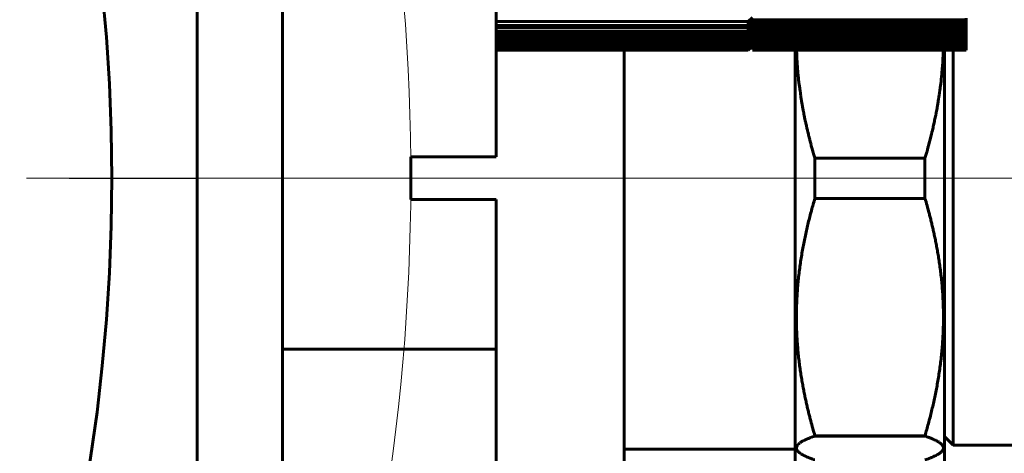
# Model space of a CAD drawing. Header units: millimetres. Extents: x 0 to 297, y 0 to 420.
# Tile 7 of 32: x 117.39 to 128.91, y 133.2 to 138.29. Entities that reach past the tile are written whole.
import ezdxf

# ---------------------------------------------------------------- set-up
doc = ezdxf.new("R2010")
doc.units = ezdxf.units.MM
for name, pattern in [('K5LT_AXLED', [12, 7.5, -1.5, 1.5, -1.5]), ('K5LT_BASIC', [0]), ('K5LT_THIN', [0])]:
    doc.linetypes.add(name, pattern=pattern)
doc.layers.add('Системный слой', color=7, linetype='Continuous')
doc.layers.add('Системный слой (1)', color=7, linetype='Continuous', true_color=0x6c6c6c)
doc.styles.add('KDIMTEXTSTYLE', font='txt', dxfattribs={"width": 0.96, "oblique": 15, "height": 5})
doc.styles.add('KTEXTSTYLE', font='txt', dxfattribs={"width": 0.96, "height": 5})
doc.dimstyles.new('KDIMSTYLE (0.50)', dxfattribs={"dimtxt": 5, "dimasz": 1, "dimexe": 2, "dimexo": 0, "dimgap": 1, "dimtad": 1, "dimlfac": 2, "dimtxsty": 'KDIMTEXTSTYLE', "dimsah": 1, "dimcen": 0, "dimdle": 1, "dimadec": 0, "dimazin": 0, "dimtfac": 0.667, "dimtmove": 0, "dimatfit": 3, "dimfxl": 1, "dimtvp": 1, "dimtolj": 1, "dimtzin": 0, "dimarcsym": 0})

# ---------------------------------------------------------------- blocks, each defined once
blk = doc.blocks.new('U110')
at = {"layer": 'Системный слой (1)', "color": 143, "linetype": 'K5LT_BASIC', "lineweight": 60, "true_color": 0x33acca}
for p, q in [((126.579, 133.36), (126.573, 133.357)), ((126.582, 133.362), (126.579, 133.36)), ((126.584, 133.362), (126.582, 133.362)), ((126.585, 133.363), (126.584, 133.362)), ((126.589, 133.365), (126.585, 133.363)), ((126.585, 133.363), (126.585, 133.363)), ((126.595, 133.368), (126.589, 133.365)), ((126.599, 133.369), (126.595, 133.368)), ((126.6, 133.37), (126.599, 133.369)), ((126.601, 133.37), (126.6, 133.37)), ((126.605, 133.372), (126.601, 133.37)), ((126.601, 133.37), (126.601, 133.37)), ((126.612, 133.375), (126.605, 133.372)), ((126.616, 133.376), (126.612, 133.375)), ((126.617, 133.377), (126.616, 133.376)), ((126.618, 133.378), (126.617, 133.377)), ((126.619, 133.378), (126.618, 133.378)), ((126.623, 133.379), (126.619, 133.378)), ((126.63, 133.382), (126.623, 133.379)), ((126.634, 133.384), (126.63, 133.382)), ((126.635, 133.384), (126.634, 133.384)), ((126.636, 133.385), (126.635, 133.384)), ((126.637, 133.385), (126.636, 133.385)), ((126.646, 133.388), (126.637, 133.385)), ((126.651, 133.39), (126.646, 133.388)), ((126.654, 133.391), (126.651, 133.39)), ((126.655, 133.392), (126.654, 133.391)), ((126.656, 133.392), (126.655, 133.392)), ((126.696, 133.407), (126.656, 133.392)), ((126.481, 133.277), (126.48, 133.275)), ((126.48, 133.275), (126.48, 133.274)), ((126.48, 133.274), (126.48, 133.274)), ((126.48, 133.274), (126.48, 133.273)), ((126.48, 133.273), (126.48, 133.272)), ((126.48, 133.272), (126.48, 133.269)), ((126.48, 133.269), (126.48, 133.267)), ((126.48, 133.267), (126.48, 133.267)), ((126.48, 133.267), (126.48, 133.266)), ((126.48, 133.266), (126.48, 133.266)), ((126.48, 133.266), (126.48, 133.266)), ((126.48, 133.266), (126.48, 133.266)), ((126.48, 133.266), (126.48, 133.265)), ((126.48, 133.265), (126.48, 133.264)), ((126.48, 133.264), (126.48, 133.262)), ((126.48, 133.262), (126.481, 133.259)), ((126.482, 133.28), (126.481, 133.277)), ((126.481, 133.259), (126.481, 133.258)), ((126.481, 133.258), (126.481, 133.257)), ((126.481, 133.257), (126.481, 133.257)), ((126.481, 133.257), (126.481, 133.256)), ((126.481, 133.256), (126.481, 133.255)), ((126.481, 133.255), (126.483, 133.251)), ((126.483, 133.282), (126.482, 133.282)), ((126.482, 133.282), (126.482, 133.28)), ((126.487, 133.292), (126.483, 133.283)), ((126.483, 133.283), (126.483, 133.283)), ((126.483, 133.283), (126.483, 133.282)), ((126.483, 133.251), (126.483, 133.249)), ((126.483, 133.249), (126.483, 133.249)), ((126.483, 133.249), (126.484, 133.249)), ((126.484, 133.249), (126.484, 133.248)), ((126.484, 133.248), (126.485, 133.246)), ((126.485, 133.246), (126.486, 133.243)), ((126.486, 133.243), (126.488, 133.241)), ((126.488, 133.294), (126.487, 133.292)), ((126.49, 133.297), (126.488, 133.294)), ((126.491, 133.298), (126.49, 133.297)), ((126.492, 133.299), (126.491, 133.298)), ((126.494, 133.302), (126.492, 133.3)), ((126.492, 133.3), (126.492, 133.3)), ((126.492, 133.3), (126.492, 133.299)), ((126.497, 133.305), (126.494, 133.302)), ((126.498, 133.307), (126.497, 133.305)), ((126.499, 133.307), (126.498, 133.307)), ((126.5, 133.308), (126.499, 133.308)), ((126.499, 133.308), (126.499, 133.307)), ((126.502, 133.31), (126.5, 133.308)), ((126.505, 133.313), (126.502, 133.31)), ((126.507, 133.315), (126.505, 133.313)), ((126.508, 133.316), (126.507, 133.316)), ((126.507, 133.316), (126.507, 133.315)), ((126.511, 133.318), (126.508, 133.316)), ((126.508, 133.316), (126.508, 133.316)), ((126.514, 133.321), (126.511, 133.318)), ((126.516, 133.323), (126.514, 133.321)), ((126.517, 133.324), (126.516, 133.323)), ((126.518, 133.324), (126.517, 133.324)), ((126.521, 133.326), (126.518, 133.324)), ((126.518, 133.324), (126.518, 133.324)), ((126.525, 133.329), (126.521, 133.326)), ((126.527, 133.331), (126.525, 133.329)), ((126.528, 133.332), (126.527, 133.331)), ((126.529, 133.332), (126.528, 133.332)), ((126.532, 133.334), (126.529, 133.332)), ((126.529, 133.332), (126.529, 133.332)), ((126.537, 133.337), (126.532, 133.334)), ((126.539, 133.339), (126.537, 133.337)), ((126.541, 133.339), (126.539, 133.339)), ((126.545, 133.342), (126.541, 133.34)), ((126.541, 133.34), (126.541, 133.34)), ((126.541, 133.34), (126.541, 133.339)), ((126.55, 133.345), (126.545, 133.342)), ((126.553, 133.346), (126.55, 133.345)), ((126.554, 133.347), (126.553, 133.346)), ((126.555, 133.348), (126.554, 133.347)), ((126.559, 133.35), (126.555, 133.348)), ((126.555, 133.348), (126.555, 133.348)), ((126.564, 133.353), (126.559, 133.35)), ((126.567, 133.354), (126.564, 133.353)), ((126.568, 133.355), (126.567, 133.354)), ((126.569, 133.355), (126.568, 133.355)), ((126.573, 133.357), (126.569, 133.355)), ((126.569, 133.355), (126.569, 133.355)), ((126.488, 133.241), (126.488, 133.241)), ((126.488, 133.241), (126.488, 133.24)), ((126.488, 133.24), (126.488, 133.24)), ((126.488, 133.24), (126.489, 133.238)), ((126.489, 133.238), (126.492, 133.235)), ((126.492, 133.235), (126.493, 133.233)), ((126.493, 133.233), (126.493, 133.233)), ((126.493, 133.233), (126.494, 133.232)), ((126.494, 133.232), (126.494, 133.232)), ((126.494, 133.232), (126.496, 133.23)), ((126.496, 133.23), (126.498, 133.227)), ((126.498, 133.227), (126.5, 133.225)), ((126.5, 133.225), (126.5, 133.225)), ((126.5, 133.225), (126.501, 133.224)), ((126.501, 133.224), (126.502, 133.224)), ((126.502, 133.224), (126.503, 133.222)), ((126.503, 133.222), (126.506, 133.219)), ((126.506, 133.219), (126.508, 133.217)), ((126.508, 133.217), (126.509, 133.217)), ((126.509, 133.217), (126.509, 133.216)), ((126.509, 133.216), (126.51, 133.216)), ((126.51, 133.216), (126.512, 133.214)), ((126.512, 133.214), (126.515, 133.211)), ((126.515, 133.211), (126.518, 133.209)), ((126.518, 133.209), (126.518, 133.209)), ((126.518, 133.209), (126.519, 133.209)), ((126.519, 133.209), (126.52, 133.208)), ((126.52, 133.208), (126.522, 133.207)), ((126.522, 133.207), (126.526, 133.204)), ((126.526, 133.204), (126.528, 133.202)), ((126.528, 133.202), (126.528, 133.202)), ((126.528, 133.202), (126.529, 133.202)), ((126.529, 133.202), (126.53, 133.201)), ((126.53, 133.201), (126.532, 133.199)), ((126.532, 133.199), (126.536, 133.197)), ((126.536, 133.197), (126.539, 133.195)), ((126.539, 133.195), (126.539, 133.195)), ((126.539, 133.195), (126.54, 133.194)), ((126.54, 133.194), (126.541, 133.194)), ((126.541, 133.194), (126.543, 133.192)), ((126.543, 133.192), (126.548, 133.19)), ((126.548, 133.19), (126.55, 133.188)), ((126.55, 133.188), (126.551, 133.188)), ((126.551, 133.188), (126.551, 133.188)), ((126.551, 133.188), (126.553, 133.187)), ((126.553, 133.187), (126.555, 133.186)), ((126.555, 133.186), (126.56, 133.183)), ((126.56, 133.183), (126.562, 133.182)), ((126.562, 133.182), (126.563, 133.182)), ((126.563, 133.182), (126.563, 133.181)), ((126.563, 133.181), (126.565, 133.181)), ((126.565, 133.181), (126.567, 133.179)), ((126.567, 133.179), (126.572, 133.177)), ((126.572, 133.177), (126.574, 133.176)), ((126.574, 133.176), (126.575, 133.176)), ((126.575, 133.176), (126.575, 133.175)), ((126.575, 133.175), (126.577, 133.175)), ((126.577, 133.175), (126.579, 133.173)), ((126.579, 133.173), (126.584, 133.171)), ((126.584, 133.171), (126.586, 133.17)), ((126.586, 133.17), (126.587, 133.17)), ((126.587, 133.17), (126.587, 133.169)), ((126.587, 133.169), (126.589, 133.169)), ((126.589, 133.169), (126.591, 133.168)), ((126.591, 133.168), (126.596, 133.165)), ((126.596, 133.165), (126.598, 133.164)), ((126.598, 133.164), (126.599, 133.164)), ((126.599, 133.164), (126.599, 133.164)), ((126.599, 133.164), (126.601, 133.163)), ((126.601, 133.163), (126.603, 133.162)), ((126.603, 133.162), (126.609, 133.16)), ((126.609, 133.16), (126.611, 133.159)), ((126.611, 133.159), (126.611, 133.159)), ((126.611, 133.159), (126.612, 133.159)), ((126.612, 133.159), (126.613, 133.158)), ((126.613, 133.158), (126.616, 133.157)), ((126.616, 133.157), (126.621, 133.155)), ((126.621, 133.155), (126.623, 133.154)), ((126.623, 133.154), (126.623, 133.154)), ((126.623, 133.154), (126.624, 133.154)), ((126.624, 133.154), (126.625, 133.153)), ((126.625, 133.153), (126.628, 133.152)), ((126.628, 133.152), (126.633, 133.15)), ((126.633, 133.15), (126.635, 133.149)), ((126.635, 133.149), (126.636, 133.149)), ((126.636, 133.149), (126.636, 133.149)), ((126.636, 133.149), (126.638, 133.148)), ((126.638, 133.148), (126.64, 133.147)), ((126.64, 133.147), (126.646, 133.145)), ((126.646, 133.145), (126.648, 133.144)), ((126.648, 133.144), (126.648, 133.144)), ((126.648, 133.144), (126.649, 133.144)), ((126.649, 133.144), (126.651, 133.143)), ((126.651, 133.143), (126.654, 133.142)), ((126.654, 133.142), (126.662, 133.139)), ((126.662, 133.139), (126.672, 133.135)), ((126.672, 133.135), (126.673, 133.135)), ((126.673, 133.135), (126.674, 133.135)), ((126.674, 133.135), (126.676, 133.134)), ((126.676, 133.134), (126.681, 133.132)), ((126.681, 133.132), (126.691, 133.129)), ((126.691, 133.129), (126.696, 133.127))]:
    blk.add_line(p, q, dxfattribs=at)
blk = doc.blocks.new('U112')
at = {"layer": 'Системный слой (1)', "color": 143, "linetype": 'K5LT_BASIC', "lineweight": 60, "true_color": 0x33acca}
for p, q in [((127.99, 133.405), (127.984, 133.407)), ((128, 133.401), (127.99, 133.405)), ((128.005, 133.4), (128, 133.401)), ((128.007, 133.399), (128.005, 133.4)), ((128.008, 133.398), (128.007, 133.399)), ((128.009, 133.398), (128.008, 133.398)), ((128.019, 133.395), (128.009, 133.398)), ((128.026, 133.392), (128.019, 133.395)), ((128.03, 133.39), (128.026, 133.392)), ((128.032, 133.39), (128.03, 133.39)), ((128.033, 133.389), (128.032, 133.39)), ((128.035, 133.389), (128.033, 133.389)), ((128.033, 133.389), (128.033, 133.389)), ((128.04, 133.386), (128.035, 133.389)), ((128.043, 133.385), (128.04, 133.386)), ((128.044, 133.385), (128.043, 133.385)), ((128.045, 133.385), (128.044, 133.385)), ((128.047, 133.384), (128.045, 133.385)), ((128.045, 133.385), (128.045, 133.385)), ((128.053, 133.382), (128.047, 133.384)), ((128.055, 133.381), (128.053, 133.382)), ((128.057, 133.38), (128.055, 133.381)), ((128.058, 133.38), (128.057, 133.38)), ((128.057, 133.38), (128.057, 133.38)), ((128.06, 133.379), (128.058, 133.38)), ((128.065, 133.377), (128.06, 133.379)), ((128.068, 133.375), (128.065, 133.377)), ((128.069, 133.375), (128.068, 133.375)), ((128.07, 133.374), (128.069, 133.375)), ((128.069, 133.375), (128.069, 133.375)), ((128.072, 133.373), (128.07, 133.374)), ((128.077, 133.371), (128.072, 133.373)), ((128.08, 133.37), (128.077, 133.371)), ((128.081, 133.37), (128.08, 133.37)), ((128.082, 133.369), (128.081, 133.37)), ((128.084, 133.368), (128.082, 133.369)), ((128.082, 133.369), (128.082, 133.369)), ((128.09, 133.366), (128.084, 133.368)), ((128.092, 133.365), (128.09, 133.366)), ((128.093, 133.364), (128.092, 133.365)), ((128.094, 133.364), (128.093, 133.364)), ((128.097, 133.362), (128.094, 133.364)), ((128.094, 133.364), (128.094, 133.364)), ((128.102, 133.36), (128.097, 133.362)), ((128.104, 133.359), (128.102, 133.36)), ((128.105, 133.358), (128.104, 133.359)), ((128.106, 133.358), (128.105, 133.358)), ((128.109, 133.357), (128.106, 133.358)), ((128.106, 133.358), (128.106, 133.358)), ((128.114, 133.354), (128.109, 133.357)), ((128.116, 133.353), (128.114, 133.354)), ((128.117, 133.352), (128.116, 133.353)), ((128.118, 133.352), (128.117, 133.352)), ((128.121, 133.35), (128.118, 133.352)), ((128.118, 133.352), (128.118, 133.352)), ((128.126, 133.348), (128.121, 133.35)), ((128.128, 133.346), (128.126, 133.348)), ((128.129, 133.346), (128.128, 133.346)), ((128.13, 133.345), (128.129, 133.346)), ((128.133, 133.344), (128.13, 133.345)), ((128.13, 133.345), (128.13, 133.345)), ((128.137, 133.341), (128.133, 133.344)), ((128.14, 133.34), (128.137, 133.341)), ((128.141, 133.339), (128.14, 133.34)), ((128.142, 133.339), (128.141, 133.339)), ((128.141, 133.339), (128.141, 133.339)), ((128.144, 133.337), (128.142, 133.339)), ((128.149, 133.334), (128.144, 133.337)), ((128.151, 133.333), (128.149, 133.334)), ((128.152, 133.332), (128.151, 133.333)), ((128.153, 133.331), (128.152, 133.332)), ((128.152, 133.332), (128.152, 133.332)), ((128.155, 133.33), (128.153, 133.331)), ((128.159, 133.327), (128.155, 133.33)), ((128.161, 133.325), (128.159, 133.327)), ((128.162, 133.325), (128.161, 133.325)), ((128.163, 133.324), (128.162, 133.325)), ((128.165, 133.322), (128.163, 133.324)), ((128.163, 133.324), (128.163, 133.324)), ((128.169, 133.319), (128.165, 133.322)), ((128.171, 133.318), (128.169, 133.319)), ((128.172, 133.317), (128.171, 133.318)), ((128.172, 133.316), (128.172, 133.317)), ((128.172, 133.317), (128.172, 133.317)), ((128.174, 133.315), (128.172, 133.316)), ((128.178, 133.311), (128.174, 133.315)), ((128.179, 133.31), (128.178, 133.311)), ((128.18, 133.309), (128.179, 133.31)), ((128.182, 133.307), (128.18, 133.309)), ((128.18, 133.309), (128.18, 133.309)), ((128.18, 133.309), (128.18, 133.309)), ((128.185, 133.304), (128.182, 133.307)), ((128.186, 133.302), (128.185, 133.304)), ((128.187, 133.301), (128.186, 133.302)), ((128.188, 133.301), (128.187, 133.301)), ((128.187, 133.301), (128.187, 133.301)), ((128.188, 133.3), (128.188, 133.301)), ((128.191, 133.296), (128.188, 133.3)), ((128.192, 133.294), (128.191, 133.296)), ((128.193, 133.293), (128.192, 133.294)), ((128.193, 133.292), (128.193, 133.293)), ((128.193, 133.293), (128.193, 133.293)), ((128.193, 133.293), (128.193, 133.293)), ((128.193, 133.293), (128.193, 133.293)), ((128.194, 133.292), (128.193, 133.292)), ((128.193, 133.292), (128.193, 133.292)), ((128.193, 133.292), (128.193, 133.292)), ((128.193, 133.292), (128.193, 133.292)), ((128.193, 133.292), (128.193, 133.292)), ((128.195, 133.29), (128.194, 133.292)), ((128.194, 133.242), (128.194, 133.243)), ((128.194, 133.243), (128.195, 133.243)), ((128.196, 133.287), (128.195, 133.29)), ((128.195, 133.245), (128.197, 133.248)), ((128.195, 133.243), (128.195, 133.245)), ((128.197, 133.286), (128.196, 133.287)), ((128.197, 133.285), (128.197, 133.286)), ((128.197, 133.284), (128.197, 133.285)), ((128.198, 133.282), (128.197, 133.284)), ((128.197, 133.284), (128.197, 133.284)), ((128.197, 133.248), (128.198, 133.251)), ((128.199, 133.279), (128.198, 133.282)), ((128.198, 133.252), (128.199, 133.253)), ((128.198, 133.251), (128.198, 133.252)), ((128.198, 133.251), (128.198, 133.251)), ((128.198, 133.251), (128.198, 133.251)), ((128.2, 133.277), (128.199, 133.279)), ((128.199, 133.253), (128.2, 133.257)), ((128.2, 133.276), (128.2, 133.277)), ((128.2, 133.275), (128.2, 133.276)), ((128.2, 133.276), (128.2, 133.276)), ((128.2, 133.276), (128.2, 133.276)), ((128.201, 133.271), (128.2, 133.275)), ((128.2, 133.26), (128.201, 133.262)), ((128.2, 133.259), (128.2, 133.26)), ((128.2, 133.26), (128.2, 133.26)), ((128.2, 133.257), (128.2, 133.259)), ((128.2, 133.259), (128.2, 133.259)), ((128.201, 133.269), (128.201, 133.271)), ((128.201, 133.268), (128.201, 133.269)), ((128.201, 133.267), (128.201, 133.268)), ((128.201, 133.268), (128.201, 133.268)), ((128.201, 133.268), (128.201, 133.268)), ((128.201, 133.265), (128.201, 133.267)), ((128.201, 133.267), (128.201, 133.267)), ((128.201, 133.267), (128.201, 133.267)), ((128.201, 133.267), (128.201, 133.267)), ((128.201, 133.262), (128.201, 133.265)), ((127.984, 133.127), (128.025, 133.141)), ((128.025, 133.141), (128.026, 133.142)), ((128.026, 133.142), (128.027, 133.142)), ((128.027, 133.142), (128.03, 133.143)), ((128.03, 133.143), (128.035, 133.145)), ((128.035, 133.145), (128.044, 133.148)), ((128.044, 133.148), (128.044, 133.149)), ((128.044, 133.149), (128.045, 133.149)), ((128.045, 133.149), (128.047, 133.15)), ((128.047, 133.15), (128.051, 133.151)), ((128.051, 133.151), (128.058, 133.154)), ((128.058, 133.154), (128.062, 133.156)), ((128.062, 133.156), (128.063, 133.156)), ((128.063, 133.156), (128.065, 133.157)), ((128.063, 133.156), (128.063, 133.156)), ((128.065, 133.157), (128.069, 133.158)), ((128.069, 133.158), (128.075, 133.161)), ((128.075, 133.161), (128.079, 133.163)), ((128.079, 133.163), (128.08, 133.163)), ((128.08, 133.163), (128.081, 133.164)), ((128.081, 133.164), (128.082, 133.164)), ((128.082, 133.164), (128.085, 133.166)), ((128.085, 133.166), (128.092, 133.169)), ((128.092, 133.169), (128.096, 133.171)), ((128.096, 133.171), (128.096, 133.171)), ((128.096, 133.171), (128.097, 133.171)), ((128.097, 133.171), (128.098, 133.172)), ((128.098, 133.172), (128.102, 133.173)), ((128.102, 133.173), (128.107, 133.176)), ((128.107, 133.176), (128.111, 133.178)), ((128.111, 133.178), (128.112, 133.178)), ((128.112, 133.178), (128.112, 133.179)), ((128.112, 133.179), (128.114, 133.179)), ((128.114, 133.179), (128.117, 133.181)), ((128.117, 133.181), (128.122, 133.184)), ((128.122, 133.184), (128.126, 133.186)), ((128.126, 133.186), (128.126, 133.186)), ((128.126, 133.186), (128.127, 133.186)), ((128.127, 133.186), (128.128, 133.187)), ((128.128, 133.187), (128.131, 133.189)), ((128.131, 133.189), (128.136, 133.192)), ((128.136, 133.192), (128.139, 133.194)), ((128.139, 133.194), (128.14, 133.194)), ((128.14, 133.194), (128.141, 133.195)), ((128.14, 133.194), (128.14, 133.194)), ((128.141, 133.195), (128.144, 133.196)), ((128.144, 133.196), (128.148, 133.199)), ((128.148, 133.199), (128.152, 133.201)), ((128.152, 133.202), (128.153, 133.203)), ((128.152, 133.201), (128.152, 133.202)), ((128.152, 133.202), (128.152, 133.202)), ((128.153, 133.203), (128.156, 133.204)), ((128.156, 133.204), (128.16, 133.207)), ((128.16, 133.207), (128.163, 133.209)), ((128.163, 133.21), (128.164, 133.211)), ((128.163, 133.209), (128.163, 133.21)), ((128.163, 133.209), (128.163, 133.209)), ((128.164, 133.211), (128.166, 133.212)), ((128.166, 133.212), (128.17, 133.215)), ((128.17, 133.215), (128.173, 133.217)), ((128.173, 133.218), (128.174, 133.219)), ((128.173, 133.217), (128.173, 133.218)), ((128.173, 133.218), (128.173, 133.218)), ((128.174, 133.219), (128.176, 133.22)), ((128.176, 133.22), (128.179, 133.223)), ((128.179, 133.223), (128.181, 133.225)), ((128.181, 133.225), (128.181, 133.226)), ((128.181, 133.226), (128.182, 133.226)), ((128.182, 133.227), (128.184, 133.228)), ((128.182, 133.226), (128.182, 133.227)), ((128.184, 133.228), (128.186, 133.232)), ((128.186, 133.232), (128.188, 133.234)), ((128.188, 133.234), (128.188, 133.234)), ((128.188, 133.234), (128.189, 133.234)), ((128.189, 133.235), (128.19, 133.237)), ((128.189, 133.234), (128.189, 133.235)), ((128.19, 133.237), (128.192, 133.24)), ((128.192, 133.24), (128.194, 133.242)), ((128.194, 133.242), (128.194, 133.242))]:
    blk.add_line(p, q, dxfattribs=at)
blk = doc.blocks.new('U121')
at = {"layer": 'Системный слой (1)', "color": 143, "linetype": 'K5LT_BASIC', "lineweight": 60, "true_color": 0x33acca}
for p, q in [((125.965, 138.233), (125.965, 138.239)), ((125.965, 138.225), (125.965, 138.233)), ((125.965, 138.22), (125.965, 138.225)), ((125.965, 138.213), (125.965, 138.22))]:
    blk.add_line(p, q, dxfattribs=at)
blk = doc.blocks.new('U127')
at = {"layer": 'Системный слой (1)', "color": 143, "linetype": 'K5LT_BASIC', "lineweight": 60, "true_color": 0x33acca}
for p, q in [((125.965, 138.143), (125.965, 138.157)), ((125.965, 138.141), (125.965, 138.143)), ((125.965, 138.136), (125.965, 138.141)), ((125.965, 138.135), (125.965, 138.136))]:
    blk.add_line(p, q, dxfattribs=at)
blk = doc.blocks.new('U158')
at = {"layer": 'Системный слой (1)', "color": 143, "linetype": 'K5LT_BASIC', "lineweight": 60, "true_color": 0x33acca}
for p, q in [((125.965, 138.135), (125.965, 138.123)), ((125.965, 138.123), (125.965, 138.123)), ((125.965, 138.123), (125.965, 138.121))]:
    blk.add_line(p, q, dxfattribs=at)
blk = doc.blocks.new('U160')
at = {"layer": 'Системный слой (1)', "color": 143, "linetype": 'K5LT_BASIC', "lineweight": 60, "true_color": 0x33acca}
for p, q in [((125.965, 138.213), (125.965, 138.205)), ((125.965, 138.205), (125.965, 138.199)), ((125.965, 138.199), (125.965, 138.196))]:
    blk.add_line(p, q, dxfattribs=at)
blk = doc.blocks.new('U164')
at = {"layer": 'Системный слой (1)', "color": 143, "linetype": 'K5LT_BASIC', "lineweight": 60, "true_color": 0x33acca}
for p, q in [((125.965, 138.052), (125.965, 138.058)), ((125.965, 138.047), (125.965, 138.052)), ((125.965, 138.046), (125.965, 138.047)), ((125.965, 138.041), (125.965, 138.046))]:
    blk.add_line(p, q, dxfattribs=at)
blk = doc.blocks.new('U198')
at = {"layer": 'Системный слой (1)', "color": 143, "linetype": 'K5LT_BASIC', "lineweight": 60, "true_color": 0x33acca}
for p, q in [((125.965, 138.199), (125.965, 138.196)), ((125.965, 138.196), (125.965, 138.19)), ((125.965, 138.19), (125.965, 138.185)), ((125.965, 138.185), (125.965, 138.177))]:
    blk.add_line(p, q, dxfattribs=at)
blk = doc.blocks.new('U204')
at = {"layer": 'Системный слой (1)', "color": 143, "linetype": 'K5LT_BASIC', "lineweight": 60, "true_color": 0x33acca}
for p, q in [((125.965, 138.169), (125.965, 138.16)), ((125.965, 138.16), (125.965, 138.157))]:
    blk.add_line(p, q, dxfattribs=at)
blk = doc.blocks.new('U207')
at = {"layer": 'Системный слой (1)', "color": 143, "linetype": 'K5LT_BASIC', "lineweight": 60, "true_color": 0x33acca}
for p, q in [((128.195, 137.836), (128.197, 137.867)), ((128.197, 137.867), (128.198, 137.89)), ((128.198, 137.9), (128.199, 137.912)), ((128.198, 137.894), (128.198, 137.9)), ((128.198, 137.891), (128.198, 137.894)), ((128.198, 137.89), (128.198, 137.891)), ((128.199, 137.912), (128.199, 137.926)), ((128.189, 137.737), (128.19, 137.753)), ((128.19, 137.753), (128.192, 137.784)), ((128.192, 137.784), (128.194, 137.806)), ((128.194, 137.812), (128.195, 137.82)), ((128.194, 137.808), (128.194, 137.812)), ((128.194, 137.806), (128.194, 137.808)), ((128.195, 137.82), (128.195, 137.836)), ((128.179, 137.62), (128.181, 137.641)), ((128.181, 137.643), (128.182, 137.647)), ((128.181, 137.641), (128.181, 137.643)), ((128.182, 137.655), (128.184, 137.67)), ((128.182, 137.647), (128.182, 137.655)), ((128.184, 137.67), (128.186, 137.701)), ((128.186, 137.701), (128.188, 137.723)), ((128.188, 137.725), (128.189, 137.729)), ((128.188, 137.723), (128.188, 137.725)), ((128.189, 137.729), (128.189, 137.737)), ((128.164, 137.493), (128.166, 137.509)), ((128.166, 137.509), (128.17, 137.539)), ((128.17, 137.539), (128.173, 137.56)), ((128.173, 137.566), (128.174, 137.574)), ((128.173, 137.562), (128.173, 137.566)), ((128.173, 137.56), (128.173, 137.562)), ((128.174, 137.574), (128.176, 137.589)), ((128.176, 137.589), (128.179, 137.62)), ((128.148, 137.381), (128.152, 137.401)), ((128.152, 137.407), (128.153, 137.415)), ((128.152, 137.403), (128.152, 137.407)), ((128.152, 137.401), (128.152, 137.403)), ((128.153, 137.415), (128.156, 137.43)), ((128.156, 137.43), (128.16, 137.459)), ((128.16, 137.459), (128.163, 137.48)), ((128.163, 137.486), (128.164, 137.493)), ((128.163, 137.482), (128.163, 137.486)), ((128.163, 137.48), (128.163, 137.482)), ((128.131, 137.275), (128.136, 137.304)), ((128.136, 137.304), (128.139, 137.324)), ((128.139, 137.324), (128.14, 137.325)), ((128.14, 137.329), (128.141, 137.337)), ((128.14, 137.325), (128.14, 137.329)), ((128.141, 137.337), (128.144, 137.351)), ((128.144, 137.351), (128.148, 137.381)), ((128.107, 137.152), (128.111, 137.171)), ((128.111, 137.171), (128.112, 137.173)), ((128.112, 137.176), (128.114, 137.184)), ((128.112, 137.173), (128.112, 137.176)), ((128.114, 137.184), (128.117, 137.198)), ((128.117, 137.198), (128.122, 137.228)), ((128.122, 137.228), (128.126, 137.247)), ((128.126, 137.249), (128.127, 137.252)), ((128.126, 137.247), (128.126, 137.249)), ((128.127, 137.252), (128.128, 137.26)), ((128.128, 137.26), (128.131, 137.275)), ((128.082, 137.034), (128.085, 137.049)), ((128.085, 137.049), (128.092, 137.077)), ((128.092, 137.077), (128.096, 137.096)), ((128.096, 137.098), (128.097, 137.101)), ((128.096, 137.096), (128.096, 137.098)), ((128.097, 137.101), (128.098, 137.109)), ((128.098, 137.109), (128.102, 137.123)), ((128.102, 137.123), (128.107, 137.152)), ((128.046, 136.882), (128.062, 136.949)), ((128.062, 136.949), (128.063, 136.951)), ((128.063, 136.951), (128.064, 136.956)), ((128.064, 136.956), (128.066, 136.966)), ((128.066, 136.966), (128.071, 136.986)), ((128.071, 136.986), (128.079, 137.022)), ((128.079, 137.022), (128.08, 137.024)), ((128.08, 137.024), (128.081, 137.027)), ((128.081, 137.027), (128.082, 137.034)), ((128.027, 136.813), (128.03, 136.823)), ((128.03, 136.823), (128.035, 136.843)), ((128.035, 136.843), (128.046, 136.882)), ((127.984, 136.661), (128.005, 136.733)), ((128.005, 136.733), (128.006, 136.735)), ((128.006, 136.735), (128.007, 136.738)), ((128.007, 136.738), (128.009, 136.745)), ((128.009, 136.745), (128.013, 136.759)), ((128.013, 136.759), (128.02, 136.788)), ((128.02, 136.788), (128.025, 136.805)), ((128.025, 136.805), (128.026, 136.808)), ((128.026, 136.808), (128.027, 136.813))]:
    blk.add_line(p, q, dxfattribs=at)
blk = doc.blocks.new('U208')
at = {"layer": 'Системный слой (1)', "color": 143, "linetype": 'K5LT_BASIC', "lineweight": 60, "true_color": 0x33acca}
for p, q in [((126.482, 137.927), (126.483, 137.878)), ((126.483, 137.878), (126.483, 137.876)), ((126.483, 137.876), (126.484, 137.873)), ((126.484, 137.873), (126.484, 137.867)), ((126.484, 137.867), (126.484, 137.854)), ((126.484, 137.854), (126.486, 137.828)), ((126.486, 137.828), (126.488, 137.795)), ((126.488, 137.795), (126.488, 137.793)), ((126.488, 137.793), (126.488, 137.79)), ((126.488, 137.79), (126.488, 137.782)), ((126.488, 137.782), (126.489, 137.767)), ((126.489, 137.767), (126.492, 137.736)), ((126.492, 137.736), (126.493, 137.715)), ((126.493, 137.715), (126.493, 137.713)), ((126.493, 137.713), (126.494, 137.709)), ((126.494, 137.709), (126.494, 137.701)), ((126.494, 137.701), (126.496, 137.686)), ((126.496, 137.686), (126.498, 137.656)), ((126.498, 137.656), (126.5, 137.635)), ((126.5, 137.635), (126.5, 137.633)), ((126.5, 137.633), (126.501, 137.629)), ((126.501, 137.629), (126.502, 137.622)), ((126.502, 137.622), (126.503, 137.607)), ((126.503, 137.607), (126.506, 137.577)), ((126.506, 137.577), (126.508, 137.557)), ((126.508, 137.557), (126.509, 137.556)), ((126.509, 137.556), (126.509, 137.552)), ((126.509, 137.552), (126.51, 137.545)), ((126.51, 137.545), (126.512, 137.53)), ((126.512, 137.53), (126.515, 137.501)), ((126.515, 137.501), (126.518, 137.481)), ((126.518, 137.481), (126.518, 137.479)), ((126.518, 137.479), (126.519, 137.476)), ((126.519, 137.476), (126.52, 137.469)), ((126.52, 137.469), (126.522, 137.454)), ((126.522, 137.454), (126.526, 137.426)), ((126.526, 137.426), (126.528, 137.408)), ((126.528, 137.408), (126.528, 137.407)), ((126.528, 137.407), (126.529, 137.403)), ((126.529, 137.403), (126.53, 137.396)), ((126.53, 137.396), (126.532, 137.382)), ((126.532, 137.382), (126.536, 137.355)), ((126.536, 137.355), (126.539, 137.338)), ((126.539, 137.338), (126.539, 137.336)), ((126.539, 137.336), (126.54, 137.333)), ((126.54, 137.333), (126.541, 137.326)), ((126.541, 137.326), (126.543, 137.313)), ((126.543, 137.313), (126.548, 137.286)), ((126.548, 137.286), (126.55, 137.272)), ((126.55, 137.272), (126.551, 137.27)), ((126.551, 137.27), (126.551, 137.267)), ((126.551, 137.267), (126.553, 137.26)), ((126.553, 137.26), (126.555, 137.247)), ((126.555, 137.247), (126.56, 137.221)), ((126.56, 137.221), (126.562, 137.207)), ((126.562, 137.207), (126.563, 137.205)), ((126.563, 137.205), (126.563, 137.202)), ((126.563, 137.202), (126.565, 137.196)), ((126.565, 137.196), (126.567, 137.183)), ((126.567, 137.183), (126.572, 137.159)), ((126.572, 137.159), (126.574, 137.147)), ((126.574, 137.147), (126.575, 137.145)), ((126.575, 137.145), (126.575, 137.142)), ((126.575, 137.142), (126.576, 137.136)), ((126.576, 137.136), (126.579, 137.124)), ((126.579, 137.124), (126.584, 137.1)), ((126.584, 137.1), (126.586, 137.089)), ((126.586, 137.089), (126.587, 137.087)), ((126.587, 137.087), (126.587, 137.085)), ((126.587, 137.085), (126.589, 137.079)), ((126.589, 137.079), (126.591, 137.067)), ((126.591, 137.067), (126.596, 137.044)), ((126.596, 137.044), (126.598, 137.035)), ((126.598, 137.035), (126.599, 137.033)), ((126.599, 137.033), (126.599, 137.03)), ((126.599, 137.03), (126.601, 137.025)), ((126.601, 137.025), (126.603, 137.014)), ((126.603, 137.014), (126.609, 136.991)), ((126.609, 136.991), (126.611, 136.981)), ((126.611, 136.981), (126.611, 136.98)), ((126.611, 136.98), (126.612, 136.977)), ((126.612, 136.977), (126.613, 136.971)), ((126.613, 136.971), (126.616, 136.961)), ((126.616, 136.961), (126.621, 136.939)), ((126.621, 136.939), (126.623, 136.93)), ((126.623, 136.93), (126.623, 136.929)), ((126.623, 136.929), (126.624, 136.926)), ((126.624, 136.926), (126.625, 136.921)), ((126.625, 136.921), (126.628, 136.91)), ((126.628, 136.91), (126.633, 136.889)), ((126.633, 136.889), (126.635, 136.881)), ((126.635, 136.881), (126.636, 136.88)), ((126.636, 136.88), (126.636, 136.877)), ((126.636, 136.877), (126.638, 136.872)), ((126.638, 136.872), (126.64, 136.862)), ((126.64, 136.862), (126.646, 136.841)), ((126.646, 136.841), (126.648, 136.834)), ((126.648, 136.834), (126.648, 136.833)), ((126.648, 136.833), (126.649, 136.829)), ((126.649, 136.829), (126.651, 136.822)), ((126.651, 136.822), (126.654, 136.809)), ((126.654, 136.809), (126.662, 136.782)), ((126.662, 136.782), (126.672, 136.745)), ((126.672, 136.745), (126.673, 136.743)), ((126.673, 136.743), (126.674, 136.739)), ((126.674, 136.739), (126.676, 136.73)), ((126.676, 136.73), (126.681, 136.714)), ((126.681, 136.714), (126.691, 136.68)), ((126.691, 136.68), (126.696, 136.661))]:
    blk.add_line(p, q, dxfattribs=at)
blk = doc.blocks.new('U213')
at = {"layer": 'Системный слой (1)', "color": 30, "linetype": 'K5LT_AXLED', "lineweight": 18, "true_color": 0xff8000}
blk.add_line((96.965, 136.426), (120.465, 136.426), dxfattribs=at)
blk = doc.blocks.new('D10')
at = {"layer": 'Системный слой (1)'}
for points in [[(109.371, 152.128), (111.81, 156.542), (108.312, 152.91), (109.138, 152.921)], [(82.12, 116.311), (85.619, 119.943), (84.793, 119.932), (84.56, 120.725)]]:
    blk.add_hatch(color=7, dxfattribs=at).paths.add_polyline_path(points)
at = {"layer": 'Системный слой (1)', "color": 7, "linetype": 'K5LT_THIN', "lineweight": 18, "true_color": 0xffffff}
for p, q in [((111.81, 156.542), (121.515, 169.692)), ((121.515, 169.692), (139.109, 169.692)), ((82.12, 116.311), (111.81, 156.542)), ((108.312, 152.91), (111.81, 156.542)), ((111.81, 156.542), (109.371, 152.128)), ((109.138, 152.921), (108.312, 152.91)), ((109.371, 152.128), (109.138, 152.921)), ((82.12, 116.311), (84.56, 120.725)), ((84.56, 120.725), (84.793, 119.932)), ((85.619, 119.943), (82.12, 116.311)), ((84.793, 119.932), (85.619, 119.943))]:
    blk.add_line(p, q, dxfattribs=at)
blk.add_arc((96.965, 136.426), 25, 228.9919, 25.8419, dxfattribs=at)
blk.add_arc((96.965, 136.426), 25, 228.9919, 25.8419, dxfattribs=at)
blk.add_wipeout([(123.515, 170.692), (123.515, 178.074), (136.566, 178.074), (136.566, 170.692)]).dxf.layer = 'Системный слой (1)'
at = {"layer": 'Системный слой (1)', "color": 7, "char_height": 5, "attachment_point": 1, "style": 'KTEXTSTYLE'}
for s, insert in [('\\fArial|b0|c204|p34;\\H5.0;\\W1.000;\\Q15;\\fGOST Type AU|b0|i0|c204|p34;\\Q15;\\W0.960;⌀', (123.515, 177.28)), ('\\fArial|b0|c204|p34;\\H5.0;\\W1.000;\\Q15;\\fGOST Type AU|b0|i0|c204|p34;\\Q15;\\W0.960;100', (126.823, 177.28))]:
    blk.add_mtext(s, dxfattribs=dict(at, insert=insert))
blk = doc.blocks.new('KDIMARROW_01')
at = {"layer": 'Системный слой'}
blk.add_hatch(color=0, dxfattribs=at).paths.add_polyline_path([(-5, -0.658), (0, 0), (-5, 0.658), (-4.5, 0)])
at = {"layer": 'Системный слой', "color": 0, "linetype": 'K5LT_THIN', "lineweight": 18}
for p, q in [((-4.5, 0), (-5, 0.658)), ((-5, 0.658), (0, 0)), ((0, 0), (-5, -0.658)), ((-5, -0.658), (-4.5, 0))]:
    blk.add_line(p, q, dxfattribs=at)
at = {"layer": 'Системный слой (1)', "color": 0, "linetype": 'K5LT_THIN', "lineweight": 18}
blk.add_line((96.965, 338.873), (96.465, 338.873), dxfattribs=at)

msp = doc.modelspace()

# ---------------------------------------------------------------- linework, layer by layer
at = {"layer": 'Системный слой (1)', "color": 143, "linetype": 'K5LT_BASIC', "lineweight": 60, "true_color": 0x33acca}
for p, q in [((119.4653, 125.5291), (119.4653, 147.3236)), ((120.4653, 138.4264), (120.4653, 134.4264)), ((122.9653, 138.4264), (122.9653, 136.6764)), ((125.9153, 138.2638), (122.9653, 138.2638)), ((125.9153, 138.217), (122.9653, 138.217)), ((125.9653, 138.3103), (125.9153, 138.2638)), ((125.9653, 138.2642), (125.9153, 138.217)), ((125.9153, 138.217), (125.9153, 138.2638)), ((125.9653, 138.2395), (125.9153, 138.1923)), ((125.9653, 138.2562), (125.9653, 138.2837)), ((128.4653, 138.2837), (125.9653, 138.2837)), ((128.4653, 138.2562), (125.9653, 138.2562)), ((128.4653, 138.2385), (125.9653, 138.2385)), ((128.4653, 138.2128), (125.9653, 138.2128)), ((128.4653, 138.2837), (128.4653, 138.3025)), ((128.4653, 138.2562), (128.4653, 138.2837)), ((128.4653, 138.2385), (128.4653, 138.2562)), ((128.4653, 138.2128), (128.4653, 138.2385)), ((128.4653, 138.1963), (128.4653, 138.2128)), ((125.9153, 138.1923), (122.9653, 138.1923)), ((125.9153, 138.1507), (122.9653, 138.1507)), ((125.9153, 138.1291), (122.9653, 138.1291)), ((125.9153, 138.0929), (122.9653, 138.0929)), ((125.9653, 138.1986), (125.9153, 138.1507)), ((125.9153, 138.1507), (125.9153, 138.1923)), ((125.9653, 138.1769), (125.9153, 138.1291)), ((125.9653, 138.1413), (125.9153, 138.0929)), ((125.9153, 138.0929), (125.9153, 138.1291)), ((125.9653, 138.1227), (125.9153, 138.0743)), ((125.9653, 138.0925), (125.9153, 138.0436)), ((125.9653, 138.1723), (125.9653, 138.1963)), ((128.4653, 138.1963), (125.9653, 138.1963)), ((128.4653, 138.1723), (125.9653, 138.1723)), ((128.4653, 138.1571), (125.9653, 138.1571)), ((125.9653, 138.1488), (125.9653, 138.1451)), ((125.9653, 138.1451), (125.9653, 138.1359)), ((128.4653, 138.1349), (125.9653, 138.1349)), ((125.9653, 138.1005), (125.9653, 138.1209)), ((128.4653, 138.1209), (125.9653, 138.1209)), ((128.4653, 138.1005), (125.9653, 138.1005)), ((125.9653, 138.0925), (125.9653, 138.0877)), ((128.4653, 138.0877), (125.9653, 138.0877)), ((125.9653, 138.0692), (125.9653, 138.0877)), ((128.4653, 138.1723), (128.4653, 138.1963)), ((128.4653, 138.1571), (128.4653, 138.1723)), ((128.4653, 138.1349), (128.4653, 138.1571)), ((128.4653, 138.1209), (128.4653, 138.1349)), ((128.4653, 138.1005), (128.4653, 138.1209)), ((128.4653, 138.0877), (128.4653, 138.1005)), ((128.4653, 138.0692), (128.4653, 138.0877)), ((125.9153, 138.0743), (122.9653, 138.0743)), ((125.9153, 138.0436), (122.9653, 138.0436)), ((125.9153, 138.028), (122.9653, 138.028)), ((125.9153, 138.0028), (122.9653, 138.0028)), ((125.9153, 137.9903), (122.9653, 137.9903)), ((125.9153, 137.9706), (122.9653, 137.9706)), ((125.9653, 138.0769), (125.9153, 138.028)), ((125.9153, 138.0436), (125.9153, 138.0743)), ((125.9653, 138.0521), (125.9153, 138.0028)), ((125.9653, 138.0396), (125.9153, 137.9903)), ((125.9153, 138.0028), (125.9153, 138.028)), ((125.9653, 138.0202), (125.9153, 137.9706)), ((125.9653, 138.0108), (125.9153, 137.9612)), ((125.9653, 137.997), (125.9153, 137.9472)), ((125.9653, 137.9907), (125.9153, 137.9409)), ((125.9153, 137.9706), (125.9153, 137.9903)), ((125.9653, 137.9824), (125.9153, 137.9325)), ((125.9653, 137.9793), (125.9153, 137.9293)), ((125.9653, 137.9765), (125.9153, 137.9265)), ((128.4653, 138.0692), (125.9653, 138.0692)), ((128.4653, 138.0576), (125.9653, 138.0576)), ((128.4653, 138.0409), (125.9653, 138.0409)), ((128.4653, 138.0305), (125.9653, 138.0305)), ((125.9653, 138.0157), (125.9653, 138.0305)), ((125.9653, 138.0241), (125.9653, 138.0223)), ((125.9653, 138.0223), (125.9653, 138.0174)), ((128.4653, 138.0157), (125.9653, 138.0157)), ((128.4653, 138.0065), (125.9653, 138.0065)), ((125.9653, 137.9936), (125.9653, 138.0065)), ((128.4653, 137.9936), (125.9653, 137.9936)), ((125.9653, 137.9746), (125.9653, 137.9857)), ((128.4653, 137.9857), (125.9653, 137.9857)), ((125.9653, 137.9765), (125.9653, 137.9764)), ((128.4653, 137.9746), (125.9653, 137.9746)), ((128.4653, 138.0576), (128.4653, 138.0692)), ((128.4653, 138.0409), (128.4653, 138.0576)), ((128.4653, 138.0305), (128.4653, 138.0409)), ((128.4653, 138.0157), (128.4653, 138.0305)), ((128.4653, 138.0065), (128.4653, 138.0157)), ((128.4653, 137.9936), (128.4653, 138.0065)), ((128.4653, 137.9857), (128.4653, 137.9936)), ((128.4653, 137.9746), (128.4653, 137.9857)), ((128.4653, 137.9679), (128.4653, 137.9746)), ((125.9153, 137.9612), (122.9653, 137.9612)), ((125.9153, 137.9472), (122.9653, 137.9472)), ((125.9153, 137.9409), (122.9653, 137.9409)), ((125.9153, 137.9325), (122.9653, 137.9325)), ((125.9153, 137.9293), (122.9653, 137.9293)), ((125.9153, 137.9265), (122.9653, 137.9265)), ((124.4653, 137.9265), (124.4653, 130.0291)), ((125.9153, 137.9472), (125.9153, 137.9612)), ((125.9153, 137.9325), (125.9153, 137.9409)), ((125.9153, 137.9265), (125.9153, 137.9293)), ((128.4653, 137.9679), (125.9653, 137.9679)), ((125.9653, 137.9588), (125.9653, 137.9679)), ((128.4653, 137.9588), (125.9653, 137.9588)), ((125.9653, 137.9461), (125.9653, 137.9533)), ((128.4653, 137.9533), (125.9653, 137.9533)), ((128.4653, 137.9461), (125.9653, 137.9461)), ((128.4653, 137.9419), (125.9653, 137.9419)), ((125.9653, 137.9365), (125.9653, 137.9419)), ((128.4653, 137.9365), (125.9653, 137.9365)), ((125.9653, 137.9301), (125.9653, 137.9336)), ((128.4653, 137.9336), (125.9653, 137.9336)), ((128.4653, 137.9301), (125.9653, 137.9301)), ((125.9653, 137.9268), (125.9653, 137.9284)), ((128.4653, 137.9284), (125.9653, 137.9284)), ((128.4653, 137.9268), (125.9653, 137.9268)), ((125.9653, 137.9264), (125.9653, 137.9264)), ((128.4653, 137.9264), (125.9653, 137.9264)), ((128.4653, 137.9264), (125.9653, 137.9264)), ((126.4653, 133.2541), (126.4653, 137.9264)), ((128.2153, 133.2541), (128.2153, 137.9264)), ((128.3153, 137.9264), (128.3153, 134.7042)), ((128.4653, 137.9588), (128.4653, 137.9679)), ((128.4653, 137.9533), (128.4653, 137.9588)), ((128.4653, 137.9461), (128.4653, 137.9533)), ((128.4653, 137.9419), (128.4653, 137.9461)), ((128.4653, 137.9365), (128.4653, 137.9419)), ((128.4653, 137.9336), (128.4653, 137.9365)), ((128.4653, 137.9301), (128.4653, 137.9336)), ((128.4653, 137.9284), (128.4653, 137.9301)), ((128.4653, 137.9268), (128.4653, 137.9284)), ((128.4653, 137.9264), (128.4653, 137.9268)), ((128.4653, 137.9264), (128.4653, 137.9264)), ((122.9653, 136.6764), (121.9653, 136.6764)), ((121.9653, 136.1764), (121.9653, 136.6764)), ((126.6963, 136.6608), (127.9844, 136.6608)), ((126.6963, 136.1919), (126.6963, 136.6608)), ((127.9844, 136.1919), (127.9844, 136.6608)), ((121.9653, 136.1764), (122.9653, 136.1764)), ((122.9653, 136.1764), (122.9653, 134.4264)), ((127.9844, 136.1919), (126.6963, 136.1919)), ((128.3153, 134.7042), (128.3153, 133.3014)), ((120.4653, 134.4264), (120.4653, 132.4264)), ((120.4653, 134.4264), (122.9653, 134.4264)), ((122.9653, 134.4264), (122.9653, 132.5707)), ((126.6963, 133.4108), (127.9844, 133.4108)), ((126.6963, 133.4067), (126.6963, 133.4108)), ((127.9844, 133.4067), (126.6963, 133.4067)), ((127.9844, 133.4067), (127.9844, 133.4108)), ((128.2153, 133.4014), (128.3153, 133.3014)), ((126.4653, 133.2541), (124.4653, 133.2541)), ((126.4653, 133.2541), (126.4869, 133.2915)), ((126.4653, 126.8041), (126.4653, 133.2541)), ((128.2153, 133.2541), (128.1937, 133.2916)), ((128.2153, 126.8041), (128.2153, 133.2541)), ((128.3153, 133.3014), (131.571, 133.3014))]:
    msp.add_line(p, q, dxfattribs=at)
at = {"layer": 'Системный слой (1)', "color": 30, "linetype": 'K5LT_AXLED', "lineweight": 18, "true_color": 0xff8000}
for p, q in [((117.4653, 136.4264), (122.4653, 136.4264)), ((122.4653, 136.4264), (128.6963, 136.4264)), ((125.9844, 136.4264), (133.571, 136.4264))]:
    msp.add_line(p, q, dxfattribs=at)
at = {"layer": 'Системный слой (1)', "color": 143, "linetype": 'K5LT_BASIC', "lineweight": 60, "true_color": 0x33acca}
msp.add_circle((96.9653, 136.4264), 21.5, dxfattribs=at)
for points in [[(126.6963, 136.1919), (126.6893, 136.1682), (126.6755, 136.1206), (126.6491, 136.025), (126.6243, 135.9287), (126.6013, 135.8315), (126.5849, 135.7574), (126.5694, 135.6824), (126.5548, 135.6065), (126.5414, 135.5297), (126.529, 135.452), (126.5179, 135.3731), (126.508, 135.2932), (126.4994, 135.2121), (126.4923, 135.1301), (126.4867, 135.0472), (126.4826, 134.9637), (126.4802, 134.8796), (126.4795, 134.7955), (126.4805, 134.7118), (126.483, 134.6288), (126.4872, 134.5468), (126.4928, 134.4658), (126.4998, 134.3864), (126.5081, 134.3086), (126.5174, 134.2331), (126.5277, 134.1599), (126.5386, 134.09), (126.5501, 134.0228), (126.5619, 133.959), (126.5739, 133.8981), (126.586, 133.8407), (126.5982, 133.7855), (126.6104, 133.7326), (126.6228, 133.6814), (126.635, 133.6326), (126.6511, 133.571), (126.6712, 133.4973), (126.6879, 133.4392), (126.6963, 133.4108)], [(127.9844, 133.4108), (127.9914, 133.4346), (128.0052, 133.4821), (128.0316, 133.5777), (128.0564, 133.674), (128.0794, 133.7713), (128.0958, 133.8453), (128.1113, 133.9204), (128.1259, 133.9962), (128.1393, 134.073), (128.1517, 134.1508), (128.1628, 134.2297), (128.1727, 134.3096), (128.1813, 134.3906), (128.1884, 134.4726), (128.194, 134.5555), (128.1981, 134.6391), (128.2005, 134.7231), (128.2012, 134.8072), (128.2002, 134.8909), (128.1977, 134.9739), (128.1935, 135.0559), (128.1879, 135.1369), (128.1809, 135.2163), (128.1726, 135.2941), (128.1633, 135.3696), (128.153, 135.4428), (128.1421, 135.5127), (128.1306, 135.5799), (128.1188, 135.6437), (128.1068, 135.7046), (128.0947, 135.7621), (128.0825, 135.8173), (128.0703, 135.8702), (128.0579, 135.9213), (128.0456, 135.9701), (128.0296, 136.0318), (128.0095, 136.1055), (127.9928, 136.1635), (127.9844, 136.1919)]]:
    msp.add_open_spline(points, degree=3, knots=[0, 0, 0, 0, 0.0260128, 0.052087, 0.1046331, 0.1311861, 0.1581203, 0.1852824, 0.2128041, 0.2404971, 0.2686232, 0.297012, 0.3258472, 0.3549127, 0.384382, 0.414019, 0.4438681, 0.4738434, 0.5037794, 0.5335501, 0.5629171, 0.5920975, 0.6207871, 0.6490977, 0.6766509, 0.7038122, 0.7298151, 0.7550228, 0.7788236, 0.802029, 0.823727, 0.8445225, 0.8641354, 0.8834505, 0.9018455, 0.9196204, 0.9364643, 0.9689393, 1, 1, 1, 1], dxfattribs=at)

# ---------------------------------------------------------------- block references
at = {"layer": 'Системный слой (1)'}
for name in ['U213', 'U121', 'U160', 'U198', 'U204', 'U127', 'U158', 'U164', 'U208', 'U207', 'U110', 'U112']:
    msp.add_blockref(name, (0, 0), dxfattribs=at)

# ---------------------------------------------------------------- next in the draw order: dimensions: what is measured, and where the dimension line sits
at = {"layer": 'Системный слой (1)', "color": 7}
dim = msp.add_diameter_dim_2p(p1=(67.2755, 96.1956), p2=(126.6552, 176.6571), dimstyle='KDIMSTYLE (0.50)', override={"dimtih": 1, "dimtoh": 1, "dimpost": '\\fGOST Type AU|b0|c204|p34;\\H5.0;\\W0.960;\\Q15;<>', "dimblk1": 'KDIMARROW_01', "dimblk2": 'KDIMARROW_01', "dimclrt": 7, "dimtol": 1, "dimtp": 0, "dimtm": 0, "dimtdec": 5, "dimtmove": 1, "dimatfit": 2, "dimtolj": 1}, dxfattribs=at)
dim.commit()
dim.dimension.update_dxf_attribs({"geometry": 'D10', "text_midpoint": (123.5153, 169.6925), "dimtype": 163})

doc.saveas('drawing.dxf')
